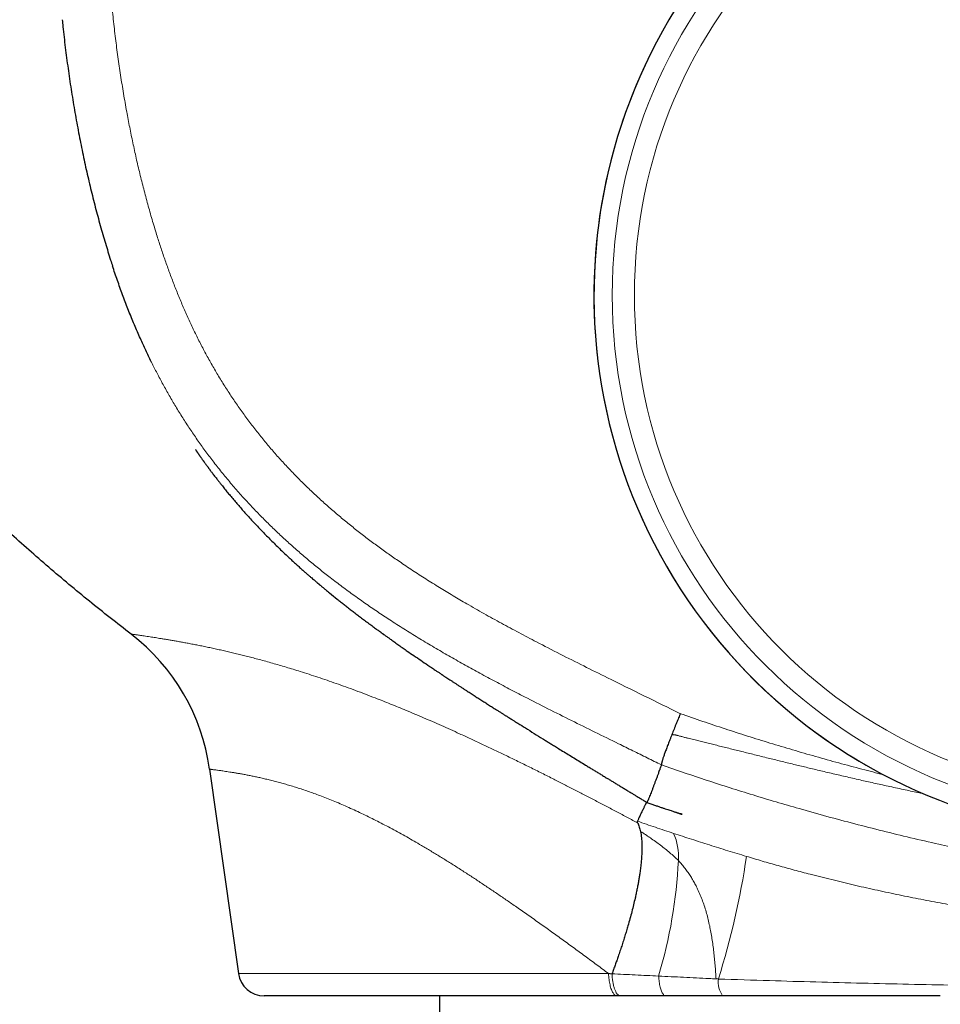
# Model space of a CAD drawing. Header units: millimetres. Extents: x 8 to 969, y 12 to 489.
# Tile 4 of 52: x 211 to 247, y 417 to 455. Entities that reach past the tile are written whole.
import ezdxf

# ---------------------------------------------------------------- set-up
doc = ezdxf.new("R2010")
doc.units = ezdxf.units.MM

msp = doc.modelspace()

# ---------------------------------------------------------------- linework, layer by layer
at = {"color": 7, "linetype": 'Continuous', "lineweight": 30}
for p, q in [((218.351, 425.864), (219.464, 417.96)), ((234.084, 417.103), (220.454, 417.1)), ((227.231, 417.101), (227.231, 416.101)), ((234.216, 417.103), (234.084, 417.103))]:
    msp.add_line(p, q, dxfattribs=at)
at = {"color": 252, "linetype": 'Continuous', "lineweight": 0}
msp.add_line((219.464, 417.96), (233.758, 417.963), dxfattribs=at)
at = {"color": 252, "linetype": 'Continuous', "lineweight": 0, "flags": 128}
for points in [[(233.758, 417.963), (233.761, 417.905), (233.766, 417.846), (233.771, 417.789), (233.778, 417.733), (233.786, 417.679), (233.795, 417.625), (233.805, 417.574), (233.816, 417.524), (233.827, 417.477), (233.84, 417.431), (233.854, 417.388), (233.868, 417.348), (233.883, 417.31), (233.899, 417.275), (233.916, 417.243), (233.933, 417.214), (233.951, 417.188), (233.969, 417.166), (233.988, 417.147), (234.006, 417.131), (234.026, 417.119), (234.045, 417.11), (234.065, 417.104), (234.084, 417.103)], [(235.693, 417.868), (235.697, 417.81), (235.703, 417.752), (235.709, 417.696), (235.717, 417.642), (235.725, 417.589), (235.734, 417.538), (235.745, 417.489), (235.756, 417.442), (235.767, 417.398), (235.78, 417.356), (235.793, 417.317), (235.807, 417.281), (235.821, 417.248), (235.836, 417.218), (235.851, 417.192), (235.867, 417.168), (235.883, 417.149), (235.9, 417.132), (235.916, 417.119), (235.933, 417.11), (235.95, 417.105), (235.967, 417.103)]]:
    msp.add_lwpolyline(points, dxfattribs=at)
at = {"color": 252, "linetype": 'Continuous', "lineweight": 0}
for radius in [20.245, 19.388]:
    msp.add_circle((254.145, 444.185), radius, dxfattribs=at)
for centre, radius, start, end in [((254.145, 444.185), 20.95, 304.0277, 115.2847), ((254.145, 444.185), 20.95, 132.7708, 304.0277), ((234.237, 422.483), 2.225, 356.2563, 23.7747), ((208.667, 426.95), 30.745, 342.5947, 351.663), ((217.521, 423.275), 18.96, 343.4299, 357.1674), ((238.96, 417.64), 0.961, 173.2338, 213.9169)]:
    msp.add_arc(centre, radius, start, end, dxfattribs=at)
at = {"color": 7, "linetype": 'Continuous', "lineweight": 30}
for centre, radius, start, end in [((254.145, 444.185), 20.95, 132.7708, 34.0277), ((210.429, 424.749), 8, 8.0121, 52.375), ((220.454, 418.1), 1, 188.0121, 270.0121)]:
    msp.add_arc(centre, radius, start, end, dxfattribs=at)
for points, knots in [([(215.313, 431.085), (215.044, 431.294), (214.505, 431.713), (213.705, 432.354), (212.915, 433.005), (212.135, 433.665), (211.364, 434.336), (210.617, 435.006), (209.892, 435.673), (209.191, 436.337), (208.501, 437.009), (207.822, 437.69), (207.151, 438.38), (206.489, 439.082), (205.837, 439.794), (205.194, 440.516), (204.561, 441.246), (203.945, 441.979), (203.342, 442.716), (202.753, 443.457), (202.174, 444.208), (201.632, 444.932), (201.127, 445.626), (200.658, 446.288), (200.199, 446.954), (199.748, 447.628), (199.305, 448.308), (198.87, 448.996), (198.458, 449.67), (198.067, 450.329), (197.696, 450.973), (197.335, 451.622), (196.982, 452.277), (196.639, 452.937), (196.31, 453.594), (195.996, 454.244), (195.697, 454.888), (195.409, 455.536), (195.131, 456.189), (194.863, 456.846), (194.607, 457.509), (194.362, 458.177), (194.137, 458.826), (193.932, 459.456), (193.745, 460.065), (193.569, 460.678), (193.404, 461.293), (193.251, 461.912), (193.11, 462.534), (192.989, 463.126), (192.886, 463.686), (192.799, 464.214), (192.721, 464.742), (192.654, 465.27), (192.598, 465.797), (192.553, 466.311), (192.519, 466.812), (192.495, 467.305), (192.48, 467.801), (192.474, 468.303), (192.478, 468.851), (192.494, 469.443), (192.525, 470.081), (192.568, 470.718), (192.623, 471.353), (192.689, 471.987), (192.766, 472.619), (192.85, 473.236), (192.938, 473.834), (193.03, 474.411), (193.129, 474.989), (193.233, 475.57), (193.334, 476.108), (193.43, 476.6), (193.519, 477.049), (193.611, 477.499), (193.706, 477.954), (193.798, 478.387), (193.886, 478.794), (193.969, 479.171), (194.051, 479.541), (194.131, 479.902), (194.212, 480.258), (194.286, 480.585), (194.355, 480.888), (194.419, 481.166), (194.484, 481.447), (194.55, 481.733), (194.618, 482.027), (194.664, 482.225), (194.688, 482.326)], [0, 0, 0, 0, 0.017264, 0.034572, 0.051865, 0.069088, 0.086293, 0.103574, 0.11989, 0.136183, 0.152417, 0.168623, 0.184868, 0.201146, 0.21745, 0.233771, 0.250067, 0.266325, 0.282267, 0.298227, 0.314238, 0.330296, 0.344, 0.357668, 0.371323, 0.384989, 0.39869, 0.412437, 0.426153, 0.438694, 0.451221, 0.463746, 0.476287, 0.488855, 0.501447, 0.51344, 0.525414, 0.537378, 0.549341, 0.561313, 0.573304, 0.585312, 0.597311, 0.608077, 0.618836, 0.629588, 0.640337, 0.65108, 0.66183, 0.672631, 0.681649, 0.690676, 0.699694, 0.708683, 0.717624, 0.7265, 0.734794, 0.743048, 0.75145, 0.759949, 0.768458, 0.779188, 0.789927, 0.800741, 0.811525, 0.822204, 0.832967, 0.843793, 0.853716, 0.863526, 0.873411, 0.883386, 0.893359, 0.901126, 0.908782, 0.916518, 0.924389, 0.932319, 0.938915, 0.945444, 0.951854, 0.958088, 0.9642, 0.970297, 0.975087, 0.979899, 0.98476, 0.9897, 0.994762, 1, 1, 1, 1]), ([(212.654, 454.832), (212.663, 454.742), (212.686, 454.517), (212.726, 454.159), (212.774, 453.757), (212.825, 453.355), (212.88, 452.951), (212.937, 452.546), (212.999, 452.142), (213.063, 451.739), (213.129, 451.342), (213.198, 450.949), (213.27, 450.56), (213.344, 450.176), (213.42, 449.795), (213.499, 449.419), (213.581, 449.046), (213.665, 448.677), (213.752, 448.311), (213.841, 447.948), (213.933, 447.589), (214.027, 447.232), (214.124, 446.879), (214.222, 446.532), (214.322, 446.194), (214.423, 445.863), (214.514, 445.57), (214.574, 445.388), (214.598, 445.313)], [0, 0, 0, 0, 0.028065, 0.069492, 0.111049, 0.152742, 0.194574, 0.23654, 0.278852, 0.320701, 0.362102, 0.403081, 0.443663, 0.483869, 0.523721, 0.56324, 0.602443, 0.641349, 0.679974, 0.718335, 0.756447, 0.79424, 0.832155, 0.869205, 0.905455, 0.940971, 0.975815, 1, 1, 1, 1]), ([(216.105, 441.591), (216.102, 441.597), (216.024, 441.751), (215.88, 442.055), (215.661, 442.531), (215.44, 443.042), (215.219, 443.585), (215.009, 444.133), (214.811, 444.686), (214.675, 445.08), (214.607, 445.29), (214.6, 445.314)], [0, 0, 0, 0, 0.005509, 0.128352, 0.251142, 0.397106, 0.543121, 0.689174, 0.83524, 0.981287, 1, 1, 1, 1]), ([(215.388, 443.174), (215.388, 443.174), (215.386, 443.177), (215.384, 443.184), (215.38, 443.192), (215.377, 443.199), (215.374, 443.207), (215.371, 443.214), (215.369, 443.22), (215.366, 443.226), (215.364, 443.231), (215.362, 443.236), (215.361, 443.24), (215.359, 443.244), (215.358, 443.247), (215.356, 443.251), (215.355, 443.254), (215.353, 443.258), (215.352, 443.261), (215.349, 443.267), (215.346, 443.276), (215.341, 443.288), (215.336, 443.3), (215.332, 443.31), (215.326, 443.325), (215.318, 443.345), (215.31, 443.366), (215.303, 443.383), (215.299, 443.393), (215.294, 443.405), (215.289, 443.417), (215.282, 443.435), (215.276, 443.452), (215.271, 443.463), (215.27, 443.466)], [0, 0, 0, 0, 0.008046, 0.045703, 0.082828, 0.117577, 0.149956, 0.179968, 0.207617, 0.232906, 0.253127, 0.27154, 0.288148, 0.302951, 0.315953, 0.327153, 0.338526, 0.349794, 0.361152, 0.372601, 0.414228, 0.457006, 0.50943, 0.56344, 0.617392, 0.69662, 0.77383, 0.798085, 0.823999, 0.851703, 0.881194, 0.912469, 0.981796, 1, 1, 1, 1]), ([(217.8, 438.217), (217.8, 438.217), (217.8, 438.217), (217.8, 438.216), (217.801, 438.216), (217.802, 438.214), (217.804, 438.212), (217.806, 438.209), (217.808, 438.205), (217.811, 438.201), (217.815, 438.196), (217.819, 438.19), (217.823, 438.184), (217.828, 438.176), (217.834, 438.168), (217.841, 438.159), (217.848, 438.148), (217.856, 438.137), (217.864, 438.125), (217.873, 438.112), (217.884, 438.096), (217.896, 438.079), (217.911, 438.059), (217.926, 438.037), (217.941, 438.014), (217.958, 437.991), (217.974, 437.968), (217.993, 437.941), (218.018, 437.906), (218.048, 437.863), (218.078, 437.822), (218.101, 437.789), (218.117, 437.767), (218.135, 437.743), (218.156, 437.714), (218.18, 437.68), (218.209, 437.64), (218.241, 437.596), (218.268, 437.559), (218.289, 437.53), (218.304, 437.511), (218.318, 437.492), (218.33, 437.475), (218.34, 437.462), (218.346, 437.453), (218.352, 437.445), (218.359, 437.436), (218.367, 437.426), (218.38, 437.408), (218.402, 437.379), (218.433, 437.337), (218.471, 437.286), (218.517, 437.226), (218.569, 437.158), (218.627, 437.082), (218.693, 436.997), (218.765, 436.906), (218.854, 436.794), (218.959, 436.663), (219.082, 436.512), (219.209, 436.36), (219.339, 436.206), (219.473, 436.05), (219.61, 435.892), (219.751, 435.734), (219.896, 435.573), (220.045, 435.412), (220.197, 435.249), (220.353, 435.086), (220.512, 434.922), (220.675, 434.757), (220.841, 434.592), (221.009, 434.427), (221.176, 434.266), (221.338, 434.113), (221.49, 433.971), (221.631, 433.841), (221.763, 433.722), (221.886, 433.611), (222.001, 433.51), (222.107, 433.416), (222.204, 433.331), (222.286, 433.26), (222.355, 433.201), (222.411, 433.153), (222.462, 433.109), (222.502, 433.075), (222.533, 433.049), (222.556, 433.03), (222.577, 433.012), (222.6, 432.992), (222.627, 432.97), (222.659, 432.943), (222.695, 432.912), (222.736, 432.879), (222.778, 432.844), (222.861, 432.775), (223.028, 432.638), (223.224, 432.478), (223.411, 432.33), (223.544, 432.224), (223.679, 432.118), (223.819, 432.01), (223.961, 431.9), (224.108, 431.788), (224.258, 431.674), (224.386, 431.578), (224.492, 431.499), (224.572, 431.44), (224.649, 431.383), (224.722, 431.329), (224.791, 431.278), (224.844, 431.239), (224.883, 431.211), (224.909, 431.193), (224.933, 431.175), (224.957, 431.157), (224.98, 431.141), (225.001, 431.125), (225.019, 431.112), (225.033, 431.103), (225.043, 431.095), (225.051, 431.089), (225.061, 431.082), (225.072, 431.074), (225.09, 431.061), (225.116, 431.042), (225.152, 431.017), (225.194, 430.986), (225.243, 430.952), (225.298, 430.912), (225.359, 430.868), (225.428, 430.82), (225.502, 430.767), (225.581, 430.711), (225.688, 430.636), (225.823, 430.541), (226.017, 430.406), (226.244, 430.249), (226.508, 430.069), (226.71, 429.931), (226.849, 429.838), (226.922, 429.789), (226.992, 429.742), (227.057, 429.698), (227.116, 429.659), (227.166, 429.625), (227.21, 429.597), (227.246, 429.572), (227.274, 429.554), (227.294, 429.541), (227.307, 429.532), (227.32, 429.523), (227.336, 429.513), (227.36, 429.497), (227.391, 429.476), (227.429, 429.451), (227.481, 429.417), (227.548, 429.372), (227.633, 429.316), (227.722, 429.258), (227.813, 429.198), (227.906, 429.137), (228.003, 429.074), (228.102, 429.01), (228.2, 428.946), (228.316, 428.871), (228.45, 428.785), (228.601, 428.688), (228.751, 428.591), (228.901, 428.495), (229.051, 428.4), (229.198, 428.306), (229.332, 428.22), (229.452, 428.144), (229.557, 428.078), (229.657, 428.015), (229.734, 427.966), (229.79, 427.931), (229.826, 427.909), (229.86, 427.887), (229.894, 427.866), (229.923, 427.847), (229.948, 427.831), (229.968, 427.819), (229.988, 427.806), (230.013, 427.79), (230.048, 427.769), (230.092, 427.741), (230.143, 427.709), (230.2, 427.673), (230.336, 427.588), (230.563, 427.447), (230.883, 427.247), (231.152, 427.081), (231.354, 426.955), (231.491, 426.87), (231.634, 426.782), (231.799, 426.681), (231.988, 426.564), (232.202, 426.433), (232.423, 426.297), (232.647, 426.16), (232.842, 426.04), (233.008, 425.938), (233.144, 425.855), (233.274, 425.776), (233.4, 425.699), (233.532, 425.618), (233.66, 425.54), (233.781, 425.467), (233.892, 425.399), (234.006, 425.33), (234.122, 425.259), (234.242, 425.186), (234.366, 425.11), (234.495, 425.031), (234.618, 424.956), (234.735, 424.886), (234.844, 424.819), (234.96, 424.748), (235.085, 424.672), (235.179, 424.615), (235.232, 424.582), (235.241, 424.577)], [0, 0, 0, 0, 0.000418, 0.00623, 0.012183, 0.018278, 0.024524, 0.031073, 0.036643, 0.042449, 0.048492, 0.054771, 0.061286, 0.06799, 0.074532, 0.081464, 0.08812, 0.094499, 0.100604, 0.106421, 0.111919, 0.117101, 0.121971, 0.126812, 0.131845, 0.136976, 0.142265, 0.147358, 0.152148, 0.158755, 0.165094, 0.167513, 0.169897, 0.172431, 0.175212, 0.178673, 0.182453, 0.186554, 0.190975, 0.192708, 0.194485, 0.196292, 0.197827, 0.198967, 0.199713, 0.200192, 0.200696, 0.201282, 0.201953, 0.203586, 0.205584, 0.207951, 0.210687, 0.213794, 0.217213, 0.220998, 0.225148, 0.229427, 0.235871, 0.242284, 0.248685, 0.25509, 0.261516, 0.267981, 0.274497, 0.281079, 0.287739, 0.294491, 0.301344, 0.30831, 0.315398, 0.322616, 0.329972, 0.337365, 0.344383, 0.351016, 0.357026, 0.362687, 0.368001, 0.372967, 0.377589, 0.381868, 0.385809, 0.388616, 0.391228, 0.393649, 0.395845, 0.39708, 0.398202, 0.399211, 0.400294, 0.401639, 0.403275, 0.405183, 0.40733, 0.40951, 0.411687, 0.420213, 0.435324, 0.442022, 0.448786, 0.455809, 0.463098, 0.470654, 0.478478, 0.486568, 0.494925, 0.499408, 0.503889, 0.508143, 0.512158, 0.515932, 0.519467, 0.520902, 0.522294, 0.523643, 0.524948, 0.52621, 0.527425, 0.528438, 0.529156, 0.529649, 0.530053, 0.530568, 0.531194, 0.531929, 0.533517, 0.535458, 0.53775, 0.540396, 0.543394, 0.546744, 0.550448, 0.554504, 0.558826, 0.563203, 0.571932, 0.580835, 0.594666, 0.608923, 0.623587, 0.627524, 0.631486, 0.635404, 0.638963, 0.642127, 0.64485, 0.647193, 0.649155, 0.650739, 0.651651, 0.652363, 0.652916, 0.653705, 0.654834, 0.656675, 0.658634, 0.660704, 0.66467, 0.668983, 0.673639, 0.678084, 0.682806, 0.687727, 0.692649, 0.697565, 0.702479, 0.709987, 0.717476, 0.72494, 0.732377, 0.739783, 0.747156, 0.754329, 0.759705, 0.764799, 0.769618, 0.774169, 0.775882, 0.777554, 0.779184, 0.780771, 0.782191, 0.783348, 0.784241, 0.78494, 0.786133, 0.787699, 0.789639, 0.791954, 0.79459, 0.797274, 0.81003, 0.824699, 0.839509, 0.845362, 0.851289, 0.857355, 0.863622, 0.872039, 0.880752, 0.889714, 0.898711, 0.907566, 0.913232, 0.918737, 0.924021, 0.929124, 0.934481, 0.940085, 0.944406, 0.948795, 0.95325, 0.957786, 0.962423, 0.967181, 0.972121, 0.977324, 0.981192, 0.985268, 0.989585, 0.99418, 0.999093, 1, 1, 1, 1]), ([(236.536, 428.008), (236.533, 428), (236.516, 427.961), (236.487, 427.89), (236.448, 427.797), (236.409, 427.703), (236.37, 427.607), (236.329, 427.508), (236.288, 427.407), (236.248, 427.307), (236.222, 427.242), (236.209, 427.209)], [0, 0, 0, 0, 0.0297551, 0.1438006, 0.2578462, 0.3729659, 0.4880857, 0.6153148, 0.7425438, 0.8712719, 1, 1, 1, 1]), ([(236.209, 427.209), (236.195, 427.174), (236.167, 427.102), (236.128, 427.002), (236.091, 426.908), (236.057, 426.819), (236.025, 426.734), (235.994, 426.652), (235.965, 426.573), (235.938, 426.499), (235.914, 426.43), (235.892, 426.367), (235.872, 426.309), (235.854, 426.255), (235.839, 426.206), (235.826, 426.163), (235.816, 426.126), (235.808, 426.095), (235.803, 426.07), (235.8, 426.051), (235.8, 426.037), (235.802, 426.033), (235.803, 426.031)], [0, 0, 0, 0, 0.053314, 0.106822, 0.155746, 0.204709, 0.253633, 0.303974, 0.354355, 0.404696, 0.453582, 0.502505, 0.551391, 0.601695, 0.652039, 0.702342, 0.751229, 0.800152, 0.849039, 0.899345, 0.949693, 1, 1, 1, 1]), ([(235.803, 426.031), (235.799, 426.018), (235.789, 425.992), (235.77, 425.939), (235.748, 425.877), (235.722, 425.807), (235.691, 425.722), (235.654, 425.621), (235.61, 425.504), (235.566, 425.387), (235.523, 425.272), (235.482, 425.163), (235.441, 425.056), (235.401, 424.954), (235.363, 424.858), (235.332, 424.78), (235.307, 424.72), (235.287, 424.674), (235.271, 424.635), (235.257, 424.605), (235.248, 424.587), (235.243, 424.578), (235.242, 424.578), (235.241, 424.578)], [0, 0, 0, 0, 0.04775, 0.095513, 0.143285, 0.191063, 0.238842, 0.301407, 0.363958, 0.426486, 0.482287, 0.538053, 0.593778, 0.649455, 0.705075, 0.760642, 0.79798, 0.835343, 0.872755, 0.910241, 0.947825, 0.97744, 1, 1, 1, 1]), ([(235.803, 426.031), (235.803, 426.031), (235.803, 426.031), (235.803, 426.031), (235.803, 426.031), (235.803, 426.031), (235.803, 426.031)], [0, 0, 0, 0, 0.249909, 0.499847, 0.749872, 1, 1, 1, 1]), ([(235.23, 424.584), (235.229, 424.583), (235.226, 424.578), (235.218, 424.564), (235.206, 424.542), (235.192, 424.515), (235.174, 424.481), (235.154, 424.44), (235.131, 424.393), (235.105, 424.341), (235.077, 424.281), (235.044, 424.212), (235.007, 424.134), (234.967, 424.049), (234.923, 423.956), (234.892, 423.888), (234.876, 423.854)], [0, 0, 0, 0, 0.036251, 0.137448, 0.216662, 0.295578, 0.374167, 0.452403, 0.521938, 0.591158, 0.660048, 0.7286, 0.796825, 0.86477, 0.93248, 1, 1, 1, 1]), ([(235.241, 424.577), (235.292, 424.559), (235.39, 424.525), (235.533, 424.476), (235.665, 424.431), (235.787, 424.389), (235.898, 424.352), (235.999, 424.318), (236.09, 424.288), (236.169, 424.262), (236.239, 424.239), (236.297, 424.219), (236.345, 424.204), (236.383, 424.192), (236.41, 424.183), (236.428, 424.177), (236.443, 424.172), (236.458, 424.167), (236.475, 424.162), (236.491, 424.156), (236.506, 424.151), (236.52, 424.147), (236.537, 424.141), (236.555, 424.136), (236.572, 424.13), (236.586, 424.126), (236.596, 424.123), (236.603, 424.121), (236.606, 424.12), (236.606, 424.12), (236.606, 424.12)], [0, 0, 0, 0, 0.075088, 0.145127, 0.2101, 0.269994, 0.324798, 0.374499, 0.41909, 0.458562, 0.492908, 0.522123, 0.546204, 0.565151, 0.578969, 0.587682, 0.594734, 0.60805, 0.624341, 0.641624, 0.659722, 0.678668, 0.698488, 0.736267, 0.777048, 0.820926, 0.867976, 0.918259, 0.970839, 1, 1, 1, 1]), ([(236.606, 424.12), (236.605, 424.12), (236.603, 424.121), (236.59, 424.125), (236.571, 424.132), (236.55, 424.139), (236.542, 424.142)], [0, 0, 0, 0, 0.2396261, 0.4808903, 0.7972381, 1, 1, 1, 1]), ([(234.886, 423.783), (234.883, 423.79), (234.876, 423.805), (234.872, 423.824), (234.871, 423.841), (234.874, 423.85), (234.876, 423.854)], [0, 0, 0, 0, 0.247583, 0.496159, 0.747627, 1, 1, 1, 1]), ([(234.886, 423.783), (234.897, 423.759), (234.92, 423.71), (234.949, 423.628), (234.975, 423.54), (234.989, 423.475), (234.996, 423.443)], [0, 0, 0, 0, 0.249483, 0.499223, 0.749352, 1, 1, 1, 1]), ([(234.996, 423.443), (235.003, 423.407), (235.017, 423.334), (235.032, 423.215), (235.042, 423.088), (235.048, 422.953), (235.05, 422.81), (235.046, 422.651), (235.037, 422.474), (235.021, 422.276), (234.999, 422.069), (234.973, 421.875), (234.946, 421.699), (234.92, 421.542), (234.891, 421.381), (234.858, 421.216), (234.823, 421.047), (234.78, 420.849), (234.726, 420.619), (234.659, 420.356), (234.587, 420.085), (234.517, 419.838), (234.452, 419.617), (234.393, 419.423), (234.332, 419.227), (234.268, 419.029), (234.201, 418.828), (234.136, 418.637), (234.074, 418.459), (234.015, 418.292), (233.954, 418.124), (233.912, 418.011), (233.891, 417.955)], [0, 0, 0, 0, 0.035409, 0.070828, 0.106237, 0.142036, 0.177846, 0.213644, 0.256004, 0.298364, 0.341018, 0.383671, 0.412722, 0.441778, 0.470829, 0.500092, 0.529361, 0.558624, 0.60109, 0.643555, 0.686314, 0.729073, 0.758193, 0.787319, 0.816439, 0.845771, 0.87511, 0.904442, 0.928306, 0.95217, 0.976085, 1, 1, 1, 1]), ([(235.967, 417.103), (235.821, 417.103), (235.527, 417.103), (235.088, 417.103), (234.651, 417.103), (234.361, 417.103), (234.216, 417.103)], [0, 0, 0, 0, 0.249911, 0.499859, 0.749913, 1, 1, 1, 1]), ([(238.162, 417.103), (238.133, 417.103), (238.015, 417.103), (237.808, 417.103), (237.543, 417.103), (237.279, 417.103), (237.015, 417.103), (236.752, 417.103), (236.489, 417.103), (236.228, 417.103), (236.054, 417.103), (235.967, 417.103)], [0, 0, 0, 0, 0.039608, 0.159417, 0.279226, 0.399129, 0.519033, 0.639226, 0.759419, 0.879709, 1, 1, 1, 1]), ([(246.575, 417.105), (245.873, 417.105), (244.47, 417.105), (242.366, 417.104), (240.263, 417.104), (238.862, 417.104), (238.162, 417.103)], [0, 0, 0, 0, 0.249995, 0.499992, 0.749995, 1, 1, 1, 1])]:
    msp.add_open_spline(points, degree=3, knots=knots, dxfattribs=at)
at = {"color": 252, "linetype": 'Continuous', "lineweight": 0}
for points, knots in [([(217.244, 473.12), (217.16, 472.927), (216.992, 472.541), (216.75, 471.958), (216.515, 471.371), (216.29, 470.781), (216.086, 470.219), (215.902, 469.686), (215.738, 469.182), (215.581, 468.675), (215.434, 468.166), (215.295, 467.654), (215.164, 467.13), (215.04, 466.594), (214.926, 466.046), (214.821, 465.495), (214.728, 464.943), (214.646, 464.388), (214.574, 463.829), (214.513, 463.267), (214.461, 462.704), (214.42, 462.14), (214.388, 461.557), (214.365, 460.953), (214.352, 460.329), (214.349, 459.705), (214.355, 459.081), (214.371, 458.457), (214.397, 457.793), (214.435, 457.087), (214.487, 456.341), (214.551, 455.595), (214.626, 454.851), (214.71, 454.118), (214.805, 453.397), (214.908, 452.687), (215.022, 451.979), (215.14, 451.308), (215.26, 450.673), (215.383, 450.075), (215.513, 449.479), (215.652, 448.884), (215.801, 448.29), (215.958, 447.698), (216.125, 447.109), (216.291, 446.56), (216.454, 446.05), (216.613, 445.58), (216.779, 445.113), (216.953, 444.648), (217.136, 444.185), (217.329, 443.726), (217.53, 443.27), (217.742, 442.817), (217.965, 442.368), (218.199, 441.922), (218.443, 441.482), (218.698, 441.046), (218.964, 440.616), (219.242, 440.191), (219.529, 439.773), (219.825, 439.365), (220.129, 438.967), (220.439, 438.58), (220.759, 438.2), (221.089, 437.827), (221.428, 437.46), (221.776, 437.101), (222.133, 436.749), (222.498, 436.404), (222.872, 436.065), (223.254, 435.733), (223.643, 435.409), (224.038, 435.092), (224.44, 434.782), (224.848, 434.478), (225.261, 434.181), (225.708, 433.87), (226.189, 433.547), (226.704, 433.213), (227.226, 432.887), (227.751, 432.568), (228.325, 432.231), (228.947, 431.875), (229.619, 431.503), (230.295, 431.139), (231.05, 430.742), (231.885, 430.313), (232.799, 429.853), (233.879, 429.316), (235.125, 428.702), (236.066, 428.24), (236.536, 428.008)], [0, 0, 0, 0, 0.011342, 0.022685, 0.034029, 0.045371, 0.056712, 0.066232, 0.075754, 0.085278, 0.094801, 0.104323, 0.113842, 0.123898, 0.133957, 0.144016, 0.154075, 0.164131, 0.174281, 0.184433, 0.194587, 0.20474, 0.21489, 0.226096, 0.237304, 0.248514, 0.259724, 0.270934, 0.28214, 0.295581, 0.309024, 0.322468, 0.335911, 0.349352, 0.362239, 0.375128, 0.388017, 0.400905, 0.411877, 0.422849, 0.433822, 0.444793, 0.455803, 0.466814, 0.477825, 0.488835, 0.49775, 0.506666, 0.515582, 0.524496, 0.533457, 0.542419, 0.55138, 0.56034, 0.569386, 0.578434, 0.587483, 0.596528, 0.605656, 0.614787, 0.623918, 0.633045, 0.641973, 0.650903, 0.659833, 0.66876, 0.677765, 0.686773, 0.695781, 0.704787, 0.713886, 0.722987, 0.732089, 0.741188, 0.750339, 0.759491, 0.768643, 0.777794, 0.788844, 0.799895, 0.810948, 0.822001, 0.833052, 0.846857, 0.860664, 0.87447, 0.888276, 0.906678, 0.92508, 0.943483, 0.971741, 1, 1, 1, 1]), ([(235.803, 426.031), (235.619, 426.121), (235.251, 426.302), (234.699, 426.575), (234.027, 426.906), (233.236, 427.294), (232.326, 427.745), (231.418, 428.199), (230.613, 428.609), (229.913, 428.973), (229.314, 429.289), (228.727, 429.606), (228.152, 429.924), (227.587, 430.243), (227.027, 430.569), (226.47, 430.902), (225.919, 431.242), (225.392, 431.579), (224.889, 431.911), (224.41, 432.238), (223.937, 432.572), (223.47, 432.915), (223.024, 433.254), (222.6, 433.589), (222.198, 433.92), (221.802, 434.257), (221.412, 434.603), (221.029, 434.956), (220.647, 435.323), (220.267, 435.705), (219.889, 436.102), (219.519, 436.508), (219.16, 436.923), (218.81, 437.346), (218.479, 437.766), (218.167, 438.184), (217.871, 438.598), (217.584, 439.018), (217.307, 439.445), (217.043, 439.873), (216.79, 440.303), (216.549, 440.734), (216.32, 441.163), (216.176, 441.45), (216.105, 441.591)], [0, 0, 0, 0, 0.024, 0.048001, 0.072002, 0.111605, 0.151209, 0.190812, 0.230414, 0.25681, 0.283206, 0.309602, 0.334887, 0.360176, 0.385466, 0.410755, 0.43604, 0.461322, 0.483932, 0.506547, 0.529162, 0.551775, 0.574384, 0.594686, 0.614997, 0.63531, 0.655623, 0.675931, 0.696232, 0.717625, 0.73903, 0.760441, 0.781851, 0.803254, 0.824646, 0.844481, 0.864322, 0.884166, 0.904008, 0.923842, 0.943089, 0.962344, 0.981604, 1, 1, 1, 1]), ([(215.313, 431.085), (215.313, 431.085), (215.313, 431.085), (215.317, 431.084), (215.332, 431.082), (215.357, 431.079), (215.393, 431.073), (215.439, 431.067), (215.495, 431.059), (215.562, 431.05), (215.639, 431.038), (215.726, 431.026), (215.824, 431.011), (215.932, 430.995), (216.042, 430.979), (216.149, 430.963), (216.253, 430.947), (216.362, 430.929), (216.481, 430.91), (216.612, 430.889), (216.754, 430.865), (216.902, 430.84), (217.058, 430.813), (217.22, 430.784), (217.39, 430.753), (217.569, 430.719), (217.755, 430.684), (217.948, 430.645), (218.147, 430.605), (218.353, 430.562), (218.559, 430.517), (218.765, 430.471), (218.969, 430.425), (219.179, 430.376), (219.391, 430.325), (219.604, 430.272), (219.82, 430.218), (220.04, 430.161), (220.272, 430.099), (220.517, 430.033), (220.774, 429.96), (221.037, 429.885), (221.303, 429.806), (221.575, 429.724), (221.869, 429.633), (222.189, 429.531), (222.533, 429.418), (222.883, 429.3), (223.242, 429.175), (223.609, 429.044), (223.984, 428.907), (224.364, 428.764), (224.718, 428.628), (225.043, 428.5), (225.339, 428.382), (225.637, 428.261), (225.949, 428.132), (226.275, 427.995), (226.615, 427.85), (226.958, 427.702), (227.304, 427.55), (227.653, 427.394), (228.029, 427.223), (228.434, 427.037), (228.867, 426.835), (229.305, 426.628), (229.749, 426.414), (230.202, 426.194), (230.662, 425.968), (231.125, 425.737), (231.436, 425.581), (231.591, 425.502), (231.591, 425.502)], [0, 0, 0, 0, 0.000002, 0.0155, 0.030999, 0.046497, 0.062055, 0.077615, 0.093174, 0.108871, 0.124571, 0.140268, 0.156029, 0.171791, 0.187551, 0.199658, 0.211765, 0.223884, 0.236003, 0.249483, 0.262964, 0.276445, 0.289962, 0.30348, 0.316997, 0.330844, 0.344692, 0.358539, 0.372423, 0.386308, 0.400192, 0.412934, 0.425675, 0.438428, 0.451181, 0.463526, 0.475872, 0.488227, 0.500582, 0.514322, 0.528062, 0.541802, 0.555571, 0.569342, 0.583111, 0.599826, 0.61654, 0.633276, 0.650013, 0.667199, 0.684385, 0.701594, 0.718803, 0.731778, 0.744753, 0.757738, 0.770723, 0.785161, 0.799601, 0.814039, 0.828508, 0.842978, 0.857447, 0.875008, 0.892569, 0.910155, 0.92774, 0.945793, 0.963845, 0.981922, 0.999998, 1, 1, 1, 1]), ([(236.536, 428.008), (236.823, 427.909), (237.396, 427.71), (238.259, 427.422), (239.125, 427.143), (239.994, 426.872), (240.872, 426.609), (241.758, 426.352), (242.652, 426.103), (243.529, 425.867), (244.109, 425.718), (244.389, 425.647)], [0, 0, 0, 0, 0.11094, 0.221889, 0.332842, 0.443792, 0.554733, 0.667935, 0.781145, 0.894357, 1, 1, 1, 1]), ([(245.932, 424.912), (245.877, 424.924), (245.73, 424.954), (245.494, 425.004), (245.211, 425.065), (244.924, 425.127), (244.631, 425.19), (244.348, 425.253), (244.074, 425.313), (243.808, 425.373), (243.536, 425.434), (243.258, 425.497), (242.976, 425.562), (242.702, 425.625), (242.431, 425.689), (242.163, 425.752), (241.897, 425.814), (241.641, 425.875), (241.394, 425.934), (241.155, 425.992), (240.911, 426.051), (240.662, 426.111), (240.409, 426.173), (240.165, 426.233), (239.915, 426.294), (239.662, 426.357), (239.404, 426.421), (239.156, 426.482), (238.917, 426.542), (238.688, 426.599), (238.458, 426.656), (238.227, 426.714), (237.996, 426.771), (237.774, 426.826), (237.561, 426.88), (237.355, 426.931), (237.184, 426.973), (237.048, 427.007), (236.942, 427.033), (236.854, 427.055), (236.781, 427.073), (236.723, 427.087), (236.66, 427.102), (236.597, 427.119), (236.533, 427.137), (236.474, 427.153), (236.422, 427.167), (236.38, 427.178), (236.348, 427.186), (236.325, 427.191), (236.311, 427.194), (236.304, 427.194), (236.303, 427.193), (236.302, 427.193), (236.302, 427.193), (236.302, 427.192), (236.302, 427.192), (236.302, 427.19), (236.303, 427.189), (236.303, 427.188), (236.303, 427.187), (236.303, 427.187), (236.302, 427.186), (236.302, 427.186), (236.299, 427.185), (236.294, 427.186), (236.284, 427.188), (236.269, 427.192), (236.251, 427.197), (236.23, 427.203), (236.217, 427.207), (236.209, 427.209)], [0, 0, 0, 0, 0.016814, 0.045015, 0.072451, 0.103345, 0.133229, 0.162196, 0.190249, 0.217426, 0.243775, 0.273823, 0.302793, 0.330763, 0.357932, 0.386214, 0.413413, 0.439704, 0.46511, 0.489666, 0.513423, 0.540432, 0.566455, 0.591618, 0.615801, 0.643468, 0.670034, 0.695546, 0.72007, 0.743682, 0.766431, 0.791243, 0.815052, 0.837924, 0.859857, 0.881137, 0.901609, 0.912654, 0.923476, 0.934197, 0.940118, 0.945866, 0.952121, 0.959507, 0.965711, 0.971977, 0.977878, 0.981807, 0.985111, 0.987613, 0.98914, 0.989354, 0.989502, 0.989557, 0.989604, 0.989647, 0.98969, 0.989782, 0.990094, 0.990186, 0.990229, 0.990272, 0.990319, 0.990374, 0.990521, 0.99105, 0.99201, 0.993527, 0.995722, 0.997659, 1, 1, 1, 1]), ([(233.758, 417.963), (233.607, 418.076), (233.305, 418.302), (232.852, 418.637), (232.4, 418.968), (231.95, 419.296), (231.5, 419.621), (231.051, 419.942), (230.604, 420.258), (230.186, 420.55), (229.796, 420.819), (229.435, 421.066), (229.075, 421.309), (228.716, 421.548), (228.355, 421.785), (227.989, 422.021), (227.621, 422.255), (227.255, 422.482), (226.893, 422.703), (226.557, 422.903), (226.248, 423.083), (225.965, 423.244), (225.682, 423.402), (225.398, 423.556), (225.115, 423.706), (224.834, 423.851), (224.558, 423.99), (224.281, 424.124), (224.003, 424.255), (223.727, 424.381), (223.455, 424.5), (223.188, 424.613), (222.925, 424.719), (222.675, 424.816), (222.437, 424.905), (222.212, 424.985), (221.989, 425.062), (221.77, 425.134), (221.555, 425.201), (221.346, 425.264), (221.143, 425.322), (220.944, 425.376), (220.749, 425.426), (220.559, 425.473), (220.376, 425.516), (220.201, 425.555), (220.033, 425.591), (219.873, 425.623), (219.722, 425.652), (219.579, 425.678), (219.442, 425.703), (219.31, 425.725), (219.185, 425.745), (219.068, 425.763), (218.962, 425.779), (218.865, 425.793), (218.777, 425.806), (218.696, 425.817), (218.622, 425.827), (218.555, 425.836), (218.497, 425.844), (218.447, 425.851), (218.405, 425.856), (218.374, 425.86), (218.355, 425.863), (218.353, 425.863), (218.351, 425.864)], [0, 0, 0, 0, 0.019742, 0.039488, 0.059235, 0.078977, 0.098736, 0.118499, 0.138263, 0.158021, 0.17417, 0.190325, 0.206481, 0.222635, 0.238783, 0.255658, 0.272541, 0.289426, 0.306307, 0.323181, 0.33667, 0.350159, 0.363648, 0.377565, 0.391488, 0.405413, 0.419336, 0.433253, 0.447825, 0.462402, 0.47698, 0.491552, 0.506224, 0.520897, 0.534386, 0.547878, 0.561368, 0.575285, 0.589207, 0.603131, 0.617053, 0.63097, 0.645512, 0.660056, 0.674602, 0.689143, 0.703758, 0.718374, 0.732757, 0.747142, 0.761526, 0.77667, 0.791816, 0.806963, 0.822106, 0.83669, 0.851275, 0.865859, 0.881458, 0.897061, 0.912664, 0.928264, 0.946195, 0.964132, 0.982069, 1, 1, 1, 1]), ([(273.001, 420.046), (272.61, 420.052), (271.83, 420.063), (270.659, 420.09), (269.488, 420.126), (268.318, 420.172), (267.104, 420.228), (265.847, 420.298), (264.547, 420.382), (263.29, 420.475), (262.077, 420.576), (260.908, 420.684), (259.739, 420.802), (258.572, 420.931), (257.389, 421.073), (256.19, 421.229), (254.975, 421.4), (253.762, 421.583), (252.549, 421.779), (251.337, 421.988), (250.228, 422.192), (249.222, 422.387), (248.317, 422.571), (247.414, 422.763), (246.451, 422.976), (245.429, 423.212), (244.348, 423.475), (243.27, 423.75), (242.196, 424.036), (241.183, 424.319), (240.231, 424.596), (239.34, 424.864), (238.451, 425.142), (237.565, 425.429), (236.682, 425.724), (236.096, 425.928), (235.803, 426.031), (235.803, 426.031)], [0, 0, 0, 0, 0.030936, 0.061874, 0.092812, 0.123749, 0.154685, 0.189107, 0.223529, 0.257951, 0.288977, 0.320005, 0.351034, 0.382061, 0.413087, 0.445492, 0.477897, 0.510302, 0.542794, 0.575287, 0.607779, 0.632175, 0.656572, 0.680969, 0.705365, 0.734758, 0.764154, 0.793551, 0.822947, 0.85234, 0.876947, 0.901558, 0.926169, 0.950781, 0.975391, 0.999998, 1, 1, 1, 1]), ([(231.591, 425.502), (231.591, 425.502), (231.725, 425.435), (231.991, 425.299), (232.393, 425.093), (232.797, 424.884), (233.204, 424.673), (233.613, 424.459), (234.024, 424.242), (234.437, 424.023), (234.713, 423.876), (234.851, 423.802), (234.851, 423.802)], [0, 0, 0, 0, 0.000015, 0.124762, 0.249522, 0.374279, 0.499019, 0.624251, 0.749498, 0.874749, 0.999985, 1, 1, 1, 1]), ([(234.851, 423.802), (234.851, 423.802), (234.857, 423.799), (234.866, 423.794), (234.877, 423.788), (234.883, 423.785), (234.886, 423.783)], [0, 0, 0, 0, 0.001465, 0.500732, 0.750366, 1, 1, 1, 1]), ([(234.876, 423.854), (234.876, 423.854), (234.991, 423.814), (235.221, 423.734), (235.569, 423.616), (235.919, 423.497), (236.155, 423.419), (236.273, 423.38)], [0, 0, 0, 0, 0.00004, 0.24978, 0.49962, 0.74976, 1, 1, 1, 1]), ([(236.457, 422.338), (236.404, 422.388), (236.297, 422.488), (236.129, 422.634), (235.953, 422.78), (235.769, 422.924), (235.576, 423.067), (235.429, 423.17), (235.333, 423.236), (235.291, 423.264), (235.249, 423.293), (235.205, 423.322), (235.17, 423.344), (235.144, 423.36), (235.131, 423.368), (235.121, 423.376), (235.117, 423.382), (235.114, 423.386), (235.109, 423.391), (235.102, 423.395), (235.093, 423.401), (235.081, 423.406), (235.068, 423.412), (235.054, 423.419), (235.029, 423.429), (235.01, 423.437), (234.996, 423.443)], [0, 0, 0, 0, 0.1228683, 0.2472265, 0.3732377, 0.5010847, 0.6309738, 0.7631381, 0.7898663, 0.8167022, 0.8436287, 0.8707026, 0.8991743, 0.9085595, 0.916998, 0.9239143, 0.9296439, 0.9353239, 0.9385344, 0.9425221, 0.9478486, 0.9550664, 0.9611853, 0.9687177, 0.9785979, 1, 1, 1, 1]), ([(236.273, 423.38), (236.387, 423.343), (236.616, 423.268), (236.961, 423.156), (237.309, 423.044), (237.661, 422.932), (238.014, 422.821), (238.371, 422.711), (238.729, 422.601), (238.968, 422.528), (239.088, 422.492)], [0, 0, 0, 0, 0.124177, 0.248353, 0.372868, 0.497383, 0.622882, 0.748382, 0.874191, 1, 1, 1, 1]), ([(239.088, 422.492), (239.292, 422.431), (239.7, 422.309), (240.315, 422.134), (240.932, 421.965), (241.62, 421.783), (242.379, 421.591), (243.21, 421.392), (244.044, 421.203), (244.882, 421.024), (245.723, 420.853), (246.565, 420.692), (247.41, 420.541), (248.257, 420.397), (248.822, 420.309), (249.105, 420.265)], [0, 0, 0, 0, 0.062278, 0.124561, 0.186844, 0.249124, 0.332309, 0.415497, 0.498683, 0.582188, 0.665695, 0.7492, 0.832799, 0.916401, 1, 1, 1, 1]), ([(237.912, 417.757), (237.907, 417.846), (237.896, 418.023), (237.876, 418.286), (237.852, 418.548), (237.825, 418.807), (237.793, 419.062), (237.756, 419.314), (237.715, 419.561), (237.667, 419.806), (237.612, 420.05), (237.549, 420.291), (237.477, 420.531), (237.396, 420.768), (237.305, 421.001), (237.212, 421.209), (237.119, 421.393), (237.031, 421.554), (236.935, 421.713), (236.83, 421.872), (236.716, 422.029), (236.593, 422.185), (236.503, 422.287), (236.457, 422.338)], [0, 0, 0, 0, 0.048607, 0.097526, 0.146767, 0.196341, 0.246265, 0.295654, 0.345419, 0.395584, 0.44618, 0.498131, 0.55061, 0.603675, 0.657393, 0.711849, 0.751256, 0.791139, 0.831552, 0.87256, 0.914239, 0.956682, 1, 1, 1, 1]), ([(233.758, 417.963), (233.769, 417.963), (233.791, 417.961), (233.825, 417.959), (233.858, 417.957), (233.88, 417.956), (233.891, 417.955)], [0, 0, 0, 0, 0.25, 0.5, 0.75, 1, 1, 1, 1]), ([(233.891, 417.955), (233.891, 417.955), (233.891, 417.955), (233.891, 417.955), (233.891, 417.954), (233.891, 417.954), (233.891, 417.954), (233.891, 417.954)], [0, 0, 0, 0, 0.199192, 0.399552, 0.604005, 0.810056, 1, 1, 1, 1]), ([(233.891, 417.954), (234.04, 417.947), (234.338, 417.933), (234.788, 417.911), (235.239, 417.889), (235.542, 417.875), (235.693, 417.868)], [0, 0, 0, 0, 0.249901, 0.49984, 0.749899, 1, 1, 1, 1]), ([(233.891, 417.954), (233.893, 417.927), (233.896, 417.872), (233.903, 417.792), (233.913, 417.712), (233.925, 417.636), (233.939, 417.563), (233.955, 417.494), (233.973, 417.429), (233.992, 417.369), (234.013, 417.314), (234.035, 417.265), (234.059, 417.222), (234.083, 417.187), (234.105, 417.16), (234.126, 417.14), (234.147, 417.124), (234.169, 417.112), (234.192, 417.104), (234.208, 417.103), (234.216, 417.103)], [0, 0, 0, 0, 0.058263, 0.116931, 0.176875, 0.23726, 0.295523, 0.354829, 0.414134, 0.474519, 0.532782, 0.59145, 0.651394, 0.711779, 0.758024, 0.804782, 0.85154, 0.898823, 0.949411, 1, 1, 1, 1]), ([(235.693, 417.868), (235.853, 417.86), (236.175, 417.843), (236.661, 417.818), (237.151, 417.794), (237.569, 417.774), (237.823, 417.762), (237.912, 417.757)], [0, 0, 0, 0, 0.219742, 0.439636, 0.659978, 0.880468, 1, 1, 1, 1]), ([(237.912, 417.757), (237.92, 417.757), (237.936, 417.756), (237.959, 417.755), (237.982, 417.754), (237.997, 417.754), (238.005, 417.753)], [0, 0, 0, 0, 0.249999, 0.499999, 0.749999, 1, 1, 1, 1]), ([(238.005, 417.753), (238.663, 417.731), (239.918, 417.69), (241.77, 417.637), (243.561, 417.591), (245.352, 417.549), (246.547, 417.525), (247.144, 417.513)], [0, 0, 0, 0, 0.2164075, 0.4122983, 0.6081927, 0.8040954, 1, 1, 1, 1])]:
    msp.add_open_spline(points, degree=3, knots=knots, dxfattribs=at)

doc.saveas('drawing.dxf')
